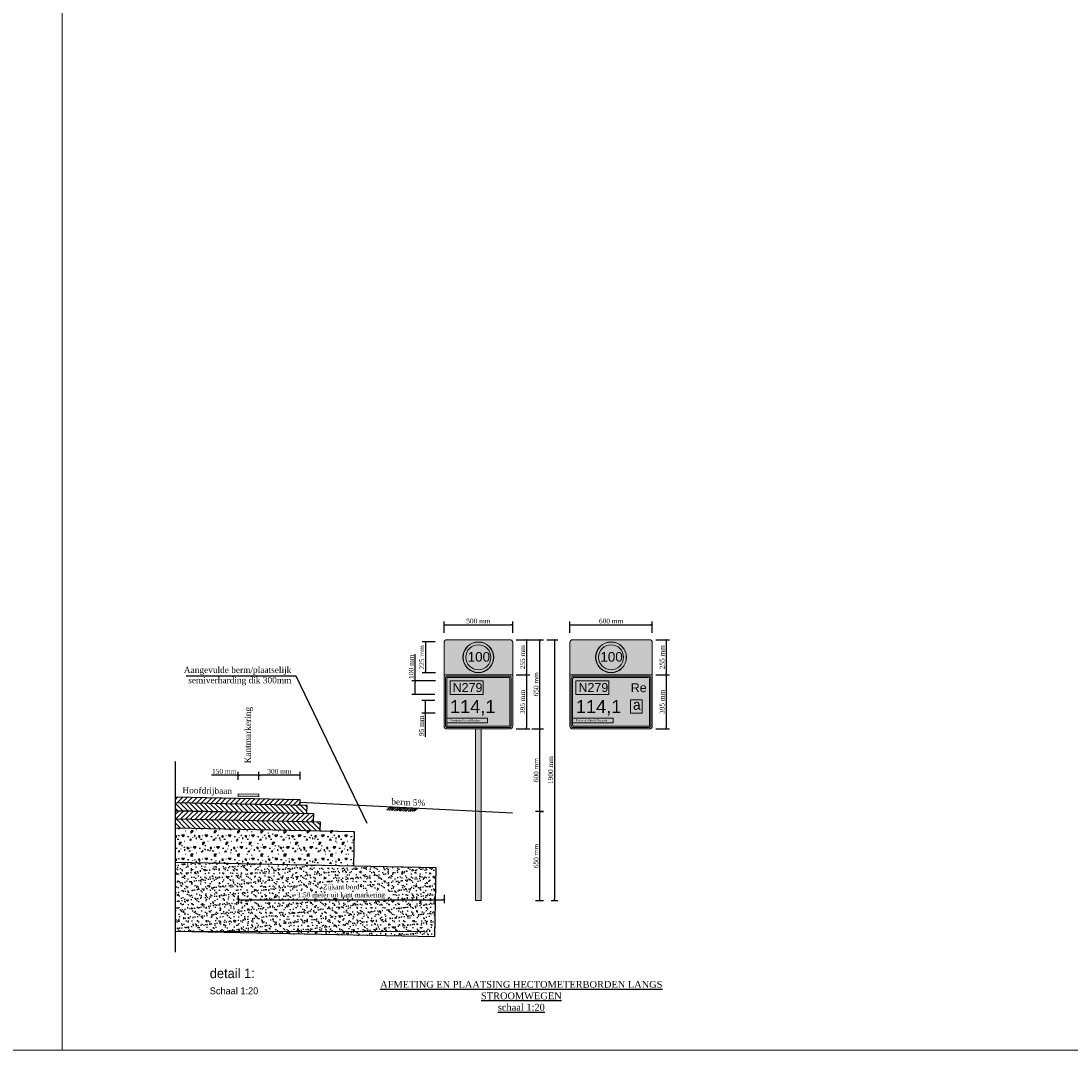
# Model space of a CAD drawing. Header units: metres. Extents: x 0 to 178216, y 0 to 407261.
# Tile 110 of 126: x 167048.96 to 167056.61, y 406184.22 to 406191.72. Entities that reach past the tile are written whole.
import ezdxf

# ---------------------------------------------------------------- set-up
doc = ezdxf.new("R2010")
doc.units = ezdxf.units.M
doc.header["$PDSIZE"] = 1
doc.linetypes.add('ACAD_ISO04W100', pattern=[30, 24, -3, 0, -3])
doc.layers.get('0').update_dxf_attribs({"lineweight": 18})
doc.layers.get('Defpoints').update_dxf_attribs({"lineweight": 18})
for name, color, linetype in [('BORD-GEEL', 50, 'Continuous'), ('BORD-GROEN', 106, 'Continuous'), ('BORD-ROOD', 10, 'Continuous'), ('BORD-WIT', 255, 'Continuous'), ('BORD-ZWART', 250, 'Continuous'), ('L-AR-DETA-PR', 10, 'Continuous'), ('L-MT-DETA-PR', 7, 'Continuous'), ('L-TE-DETA-PR', 7, 'Continuous'), ('L-TK-DETA-AFB-PR', 10, 'ACAD_ISO04W100'), ('L-TK-DETA-CON-PR', 2, 'Continuous')]:
    doc.layers.add(name, color=color, linetype=linetype)
doc.layers.add('X-XX-AL-HULPLIJN-G', color=210, linetype='Continuous', lineweight=18, plot=False)
doc.layers.add('X-XX-AL-T35', color=50, linetype='Continuous', lineweight=18)
doc.layers.add('X-XX-AL-T50', color=130, linetype='Continuous', lineweight=18)
doc.styles.add('FB-M1000-T25', font='LT.TTF', dxfattribs={"height": 2.5})
doc.styles.add('Futurabook1-1000', font='LT.TTF', dxfattribs={"height": 2.5})
doc.styles.add('INFRA-10-GROOT', font='times.ttf', dxfattribs={"height": 0.035})
doc.styles.add('INFRA-10-NORMAAL', font='times.ttf', dxfattribs={"height": 0.025})
doc.styles.add('INFRA_DIM', font='times.ttf')
doc.styles.add('NLCS-ISO', font='NLCS-ISO.ttf')
doc.dimstyles.new('INFRA', dxfattribs={"dimtxt": 0.25, "dimasz": 0.1, "dimexe": 0.2, "dimexo": 0.1, "dimgap": 0.05, "dimtad": 1, "dimzin": 0, "dimdsep": 46, "dimtxsty": 'INFRA_DIM', "dimblk1": 'DOT', "dimblk2": 'DOT', "dimsah": 1, "dimcen": 0, "dimclrd": 256, "dimclre": 256, "dimclrt": 7, "dimaunit": 2, "dimadec": 0, "dimazin": 0, "dimtfac": 1, "dimtdec": 3, "dimtofl": 0, "dimtmove": 0, "dimatfit": 3, "dimldrblk": 'DOT', "dimfxl": 1, "dimtolj": 1, "dimtzin": 0, "dimarcsym": 0})
doc.dimstyles.new('INFRA-10-PIJLEN', dxfattribs={"dimscale": 0.01, "dimtxt": 2.5, "dimasz": 3, "dimexe": 3, "dimexo": 1, "dimgap": 0.5, "dimtad": 1, "dimdec": 0, "dimlfac": 1000, "dimdsep": 46, "dimtxsty": 'INFRA_DIM', "dimcen": 0, "dimclrd": 256, "dimclre": 256, "dimclrt": 7, "dimaunit": 2, "dimadec": 0, "dimazin": 0, "dimtfac": 1, "dimtdec": 3, "dimtofl": 0, "dimtmove": 0, "dimatfit": 3, "dimfxl": 1, "dimtolj": 1, "dimtzin": 0, "dimarcsym": 0})
pattern_1 = [(45, (83709.0783, -88354.965786), (-0.0179605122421, 0.0179605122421), [])]
pattern_2 = [(135, (83709.0783, -88354.965786), (-0.0179605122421, -0.0179605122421), [])]

# ---------------------------------------------------------------- blocks, each defined once
blk = doc.blocks.new('_Dot')
at = {"color": 0, "linetype": 'ByBlock', "lineweight": -2}
blk.add_line((-0.5, 0), (-1, 0), dxfattribs=at)
at = {"color": 0, "linetype": 'ByBlock', "const_width": 0.5}
blk.add_lwpolyline([(-0.25, 0, 1), (0.25, 0, 1)], format="xyb", close=True, dxfattribs=at)
blk = doc.blocks.new('*D65')
at = {"lineweight": -2, "transparency": 16777216}
for p, q in [((167052.0471, 406187.2615), (167052.0471, 406187.3447)), ((167052.0571, 406187.3197), (167052.5371, 406187.3197)), ((167052.5471, 406187.2615), (167052.5471, 406187.3447))]:
    blk.add_line(p, q, dxfattribs=at)
at = {"layer": 'Defpoints', "color": 0, "transparency": 16777216}
for p in [(167052.5471, 406187.3197), (167052.0471, 406187.2365), (167052.5471, 406187.2365)]:
    blk.add_point(p, dxfattribs=at)
at = {"lineweight": -2, "transparency": 16777216, "xscale": 0.01, "yscale": 0.01, "zscale": 0.01, "rotation": 180}
blk.add_blockref('_Dot', (167052.0471, 406187.3197), dxfattribs=at)
at = {"lineweight": -2, "transparency": 16777216, "xscale": 0.01, "yscale": 0.01, "zscale": 0.01}
blk.add_blockref('_Dot', (167052.5471, 406187.3197), dxfattribs=at)
at = {"color": 7, "transparency": 16777216, "insert": (167052.2971, 406187.3475), "char_height": 0.015, "width": 0.200292, "attachment_point": 5, "style": 'INFRA_DIM'}
blk.add_mtext('\\A1;{\\H2.33333x;500 mm}', dxfattribs=at)
blk = doc.blocks.new('*D66')
at = {"lineweight": -2, "transparency": 16777216}
for p, q in [((167051.8364, 406186.9128), (167051.8364, 406187.1074)), ((167051.9842, 406186.9128), (167051.8114, 406186.9128)), ((167051.8364, 406186.8228), (167051.8364, 406186.9028)), ((167051.9807, 406186.8128), (167051.8114, 406186.8128))]:
    blk.add_line(p, q, dxfattribs=at)
at = {"layer": 'Defpoints', "color": 0, "transparency": 16777216}
for p in [(167052.0092, 406186.9128), (167051.8364, 406186.8128), (167052.0057, 406186.8128)]:
    blk.add_point(p, dxfattribs=at)
at = {"lineweight": -2, "transparency": 16777216, "xscale": 0.01, "yscale": 0.01, "zscale": 0.01}
for p, rotation in [((167051.8364, 406186.9128), 90), ((167051.8364, 406186.8128), 270)]:
    blk.add_blockref('_Dot', p, dxfattribs=dict(at, rotation=rotation))
at = {"color": 7, "transparency": 16777216, "insert": (167051.8086, 406187.0151), "char_height": 0.015, "width": 0.417321, "attachment_point": 5, "rotation": 90, "style": 'INFRA_DIM'}
blk.add_mtext('\\A1;{\\H2.33333x;100 mm}', dxfattribs=at)
blk = doc.blocks.new('*D67')
at = {"lineweight": -2, "transparency": 16777216}
for p, q in [((167051.9802, 406186.7688), (167051.8855, 406186.7688)), ((167051.9105, 406186.7588), (167051.9105, 406186.6863)), ((167051.9814, 406186.6763), (167051.8855, 406186.6763)), ((167051.9105, 406186.6763), (167051.9105, 406186.5036))]:
    blk.add_line(p, q, dxfattribs=at)
at = {"layer": 'Defpoints', "color": 0, "transparency": 16777216}
for p in [(167052.0052, 406186.7688), (167051.9105, 406186.6763), (167052.0064, 406186.6763)]:
    blk.add_point(p, dxfattribs=at)
at = {"lineweight": -2, "transparency": 16777216, "xscale": 0.01, "yscale": 0.01, "zscale": 0.01}
for p, rotation in [((167051.9105, 406186.7688), 90), ((167051.9105, 406186.6763), 270)]:
    blk.add_blockref('_Dot', p, dxfattribs=dict(at, rotation=rotation))
at = {"color": 7, "transparency": 16777216, "insert": (167051.8827, 406186.585), "char_height": 0.015, "width": 0.156401, "attachment_point": 5, "rotation": 90, "style": 'INFRA_DIM'}
blk.add_mtext('\\A1;{\\H2.33333x;95 mm}', dxfattribs=at)
blk = doc.blocks.new('*D68')
at = {"lineweight": -2, "transparency": 16777216}
for p, q in [((167051.9831, 406187.1953), (167051.8876, 406187.1953)), ((167051.9126, 406187.1853), (167051.9126, 406186.9803)), ((167051.9842, 406186.9703), (167051.8876, 406186.9703))]:
    blk.add_line(p, q, dxfattribs=at)
at = {"layer": 'Defpoints', "color": 0, "transparency": 16777216}
for p in [(167052.0081, 406187.1953), (167051.9126, 406186.9703), (167052.0092, 406186.9703)]:
    blk.add_point(p, dxfattribs=at)
at = {"lineweight": -2, "transparency": 16777216, "xscale": 0.01, "yscale": 0.01, "zscale": 0.01}
for p, rotation in [((167051.9126, 406187.1953), 90), ((167051.9126, 406186.9703), 270)]:
    blk.add_blockref('_Dot', p, dxfattribs=dict(at, rotation=rotation))
at = {"color": 7, "transparency": 16777216, "insert": (167051.8848, 406187.0828), "char_height": 0.015, "width": 0.216555, "attachment_point": 5, "rotation": 90, "style": 'INFRA_DIM'}
blk.add_mtext('\\A1;{\\H2.33333x;225 mm}', dxfattribs=at)
blk = doc.blocks.new('*D72')
at = {"lineweight": -2, "transparency": 16777216}
for p, q in [((167052.5721, 406186.9563), (167052.6725, 406186.9563)), ((167052.6475, 406186.9463), (167052.6475, 406186.5713)), ((167052.573, 406186.5613), (167052.6725, 406186.5613))]:
    blk.add_line(p, q, dxfattribs=at)
at = {"layer": 'Defpoints', "color": 0, "transparency": 16777216}
for p in [(167052.5471, 406186.9563), (167052.548, 406186.5613), (167052.6475, 406186.5613)]:
    blk.add_point(p, dxfattribs=at)
at = {"lineweight": -2, "transparency": 16777216, "xscale": 0.01, "yscale": 0.01, "zscale": 0.01}
for p, rotation in [((167052.6475, 406186.9563), 90), ((167052.6475, 406186.5613), 270)]:
    blk.add_blockref('_Dot', p, dxfattribs=dict(at, rotation=rotation))
at = {"color": 7, "transparency": 16777216, "insert": (167052.6196, 406186.7588), "char_height": 0.015, "width": 0.233398, "attachment_point": 5, "rotation": 90, "style": 'INFRA_DIM'}
blk.add_mtext('\\A1;{\\H2.33333x;395 mm}', dxfattribs=at)
blk = doc.blocks.new('*D69')
at = {"lineweight": -2, "transparency": 16777216}
for p, q in [((167052.7458, 406185.9713), (167052.7458, 406186.5513)), ((167052.7562, 406186.5613), (167052.7708, 406186.5613)), ((167052.7123, 406185.9613), (167052.7708, 406185.9613))]:
    blk.add_line(p, q, dxfattribs=at)
at = {"layer": 'Defpoints', "color": 0, "transparency": 16777216}
for p in [(167052.7312, 406186.5613), (167052.7458, 406186.5613), (167052.6873, 406185.9613)]:
    blk.add_point(p, dxfattribs=at)
at = {"lineweight": -2, "transparency": 16777216, "xscale": 0.01, "yscale": 0.01, "zscale": 0.01}
for p, rotation in [((167052.7458, 406186.5613), 90), ((167052.7458, 406185.9613), 270)]:
    blk.add_blockref('_Dot', p, dxfattribs=dict(at, rotation=rotation))
at = {"color": 7, "transparency": 16777216, "insert": (167052.718, 406186.2613), "char_height": 0.015, "width": 0.358171, "attachment_point": 5, "rotation": 90, "style": 'INFRA_DIM'}
blk.add_mtext('\\A1;{\\H2.33333x;600 mm}', dxfattribs=at)
blk = doc.blocks.new('*D70')
at = {"lineweight": -2, "transparency": 16777216}
for p, q in [((167052.5721, 406187.2113), (167052.6725, 406187.2113)), ((167052.6475, 406187.2013), (167052.6475, 406186.9663)), ((167052.573, 406186.9563), (167052.6725, 406186.9563))]:
    blk.add_line(p, q, dxfattribs=at)
at = {"layer": 'Defpoints', "color": 0, "transparency": 16777216}
for p in [(167052.5471, 406187.2113), (167052.548, 406186.9563), (167052.6475, 406186.9563)]:
    blk.add_point(p, dxfattribs=at)
at = {"lineweight": -2, "transparency": 16777216, "xscale": 0.01, "yscale": 0.01, "zscale": 0.01}
for p, rotation in [((167052.6475, 406187.2113), 90), ((167052.6475, 406186.9563), 270)]:
    blk.add_blockref('_Dot', p, dxfattribs=dict(at, rotation=rotation))
at = {"color": 7, "transparency": 16777216, "insert": (167052.6197, 406187.0838), "char_height": 0.015, "width": 0.255054, "attachment_point": 5, "rotation": 90, "style": 'INFRA_DIM'}
blk.add_mtext('\\A1;{\\H2.33333x;255 mm}', dxfattribs=at)
blk = doc.blocks.new('*D57')
at = {"lineweight": -2, "transparency": 16777216}
for p, q in [((167052.6473, 406187.2113), (167052.7708, 406187.2113)), ((167052.7458, 406186.5713), (167052.7458, 406187.2013)), ((167052.6877, 406186.5613), (167052.7708, 406186.5613))]:
    blk.add_line(p, q, dxfattribs=at)
at = {"layer": 'Defpoints', "color": 0, "transparency": 16777216}
for p in [(167052.6223, 406187.2113), (167052.7458, 406187.2113), (167052.6627, 406186.5613)]:
    blk.add_point(p, dxfattribs=at)
at = {"lineweight": -2, "transparency": 16777216, "xscale": 0.01, "yscale": 0.01, "zscale": 0.01}
for p, rotation in [((167052.7458, 406187.2113), 90), ((167052.7458, 406186.5613), 270)]:
    blk.add_blockref('_Dot', p, dxfattribs=dict(at, rotation=rotation))
at = {"color": 7, "transparency": 16777216, "insert": (167052.718, 406186.8863), "char_height": 0.015, "width": 0.230992, "attachment_point": 5, "rotation": 90, "style": 'INFRA_DIM'}
blk.add_mtext('\\A1;{\\H2.33333x;650 mm}', dxfattribs=at)
blk = doc.blocks.new('*D58')
at = {"lineweight": -2, "transparency": 16777216}
for p, q in [((167050.5479, 406186.1898), (167050.5479, 406186.2495)), ((167050.6979, 406186.1912), (167050.6979, 406186.2495)), ((167050.5479, 406186.2245), (167050.3533, 406186.2245)), ((167050.6879, 406186.2245), (167050.5579, 406186.2245))]:
    blk.add_line(p, q, dxfattribs=at)
at = {"layer": 'Defpoints', "color": 0, "transparency": 16777216}
for p in [(167050.5479, 406186.2245), (167050.5479, 406186.1648), (167050.6979, 406186.1662)]:
    blk.add_point(p, dxfattribs=at)
at = {"lineweight": -2, "transparency": 16777216, "xscale": 0.01, "yscale": 0.01, "zscale": 0.01, "rotation": 180}
blk.add_blockref('_Dot', (167050.5479, 406186.2245), dxfattribs=at)
at = {"lineweight": -2, "transparency": 16777216, "xscale": 0.01, "yscale": 0.01, "zscale": 0.01}
blk.add_blockref('_Dot', (167050.6979, 406186.2245), dxfattribs=at)
at = {"color": 7, "transparency": 16777216, "insert": (167050.4456, 406186.2523), "char_height": 0.015, "width": 0.276302, "attachment_point": 5, "style": 'INFRA_DIM'}
blk.add_mtext('\\A1;{\\H2.33333x;150 mm}', dxfattribs=at)
blk = doc.blocks.new('*D59')
at = {"lineweight": -2, "transparency": 16777216}
for p, q in [((167050.6979, 406186.1912), (167050.6979, 406186.2495)), ((167050.9979, 406186.194), (167050.9979, 406186.2495)), ((167050.9879, 406186.2245), (167050.7079, 406186.2245))]:
    blk.add_line(p, q, dxfattribs=at)
at = {"layer": 'Defpoints', "color": 0, "transparency": 16777216}
for p in [(167050.6979, 406186.2245), (167050.6979, 406186.1662), (167050.9979, 406186.169)]:
    blk.add_point(p, dxfattribs=at)
at = {"lineweight": -2, "transparency": 16777216, "xscale": 0.01, "yscale": 0.01, "zscale": 0.01, "rotation": 180}
blk.add_blockref('_Dot', (167050.6979, 406186.2245), dxfattribs=at)
at = {"lineweight": -2, "transparency": 16777216, "xscale": 0.01, "yscale": 0.01, "zscale": 0.01}
blk.add_blockref('_Dot', (167050.9979, 406186.2245), dxfattribs=at)
at = {"color": 7, "transparency": 16777216, "insert": (167050.8479, 406186.2523), "char_height": 0.015, "width": 0.213335, "attachment_point": 5, "style": 'INFRA_DIM'}
blk.add_mtext('\\A1;{\\H2.33333x;300 mm}', dxfattribs=at)
blk = doc.blocks.new('*D71')
at = {"lineweight": -2, "transparency": 16777216}
for p, q in [((167050.5479, 406185.3483), (167050.5479, 406185.291)), ((167052.0479, 406185.3528), (167052.0479, 406185.291)), ((167050.5579, 406185.316), (167052.0379, 406185.316))]:
    blk.add_line(p, q, dxfattribs=at)
at = {"layer": 'Defpoints', "color": 0, "transparency": 16777216}
for p in [(167050.5479, 406185.3733), (167052.0479, 406185.3778), (167052.0479, 406185.316)]:
    blk.add_point(p, dxfattribs=at)
at = {"lineweight": -2, "transparency": 16777216, "xscale": 0.01, "yscale": 0.01, "zscale": 0.01, "rotation": 180}
blk.add_blockref('_Dot', (167050.5479, 406185.316), dxfattribs=at)
at = {"lineweight": -2, "transparency": 16777216, "xscale": 0.01, "yscale": 0.01, "zscale": 0.01}
blk.add_blockref('_Dot', (167052.0479, 406185.316), dxfattribs=at)
at = {"color": 7, "transparency": 16777216, "insert": (167051.2979, 406185.3758), "char_height": 0.015, "attachment_point": 5, "style": 'INFRA_DIM'}
blk.add_mtext('\\A1;{\\H2.33333x;Zijkant bord\\P1.50 meter uit kant markering}', dxfattribs=at)
blk = doc.blocks.new('*D60')
at = {"lineweight": -2, "transparency": 16777216}
for p, q in [((167052.7958, 406187.2113), (167052.8764, 406187.2113)), ((167052.8514, 406187.2013), (167052.8514, 406185.3211)), ((167052.8271, 406185.3111), (167052.8764, 406185.3111))]:
    blk.add_line(p, q, dxfattribs=at)
at = {"layer": 'Defpoints', "color": 0, "transparency": 16777216}
for p in [(167052.7708, 406187.2113), (167052.8021, 406185.3111), (167052.8514, 406185.3111)]:
    blk.add_point(p, dxfattribs=at)
at = {"lineweight": -2, "transparency": 16777216, "xscale": 0.01, "yscale": 0.01, "zscale": 0.01}
for p, rotation in [((167052.8514, 406187.2113), 90), ((167052.8514, 406185.3111), 270)]:
    blk.add_blockref('_Dot', p, dxfattribs=dict(at, rotation=rotation))
at = {"color": 7, "transparency": 16777216, "insert": (167052.8235, 406186.2612), "char_height": 0.015, "width": 0.502827, "attachment_point": 5, "rotation": 90, "style": 'INFRA_DIM'}
blk.add_mtext('\\A1;{\\H2.33333x;1900 mm}', dxfattribs=at)
blk = doc.blocks.new('*D61')
at = {"lineweight": -2, "transparency": 16777216}
for p, q in [((167052.9641, 406187.2615), (167052.9641, 406187.3447)), ((167052.9741, 406187.3197), (167053.5541, 406187.3197)), ((167053.5641, 406187.2615), (167053.5641, 406187.3447))]:
    blk.add_line(p, q, dxfattribs=at)
at = {"layer": 'Defpoints', "color": 0, "transparency": 16777216}
for p in [(167053.5641, 406187.3197), (167052.9641, 406187.2365), (167053.5641, 406187.2365)]:
    blk.add_point(p, dxfattribs=at)
at = {"lineweight": -2, "transparency": 16777216, "xscale": 0.01, "yscale": 0.01, "zscale": 0.01, "rotation": 180}
blk.add_blockref('_Dot', (167052.9641, 406187.3197), dxfattribs=at)
at = {"lineweight": -2, "transparency": 16777216, "xscale": 0.01, "yscale": 0.01, "zscale": 0.01}
blk.add_blockref('_Dot', (167053.5641, 406187.3197), dxfattribs=at)
at = {"color": 7, "transparency": 16777216, "insert": (167053.2641, 406187.3475), "char_height": 0.015, "width": 0.19728, "attachment_point": 5, "style": 'INFRA_DIM'}
blk.add_mtext('\\A1;{\\H2.33333x;600 mm}', dxfattribs=at)
blk = doc.blocks.new('*D62')
at = {"lineweight": -2, "transparency": 16777216}
for p, q in [((167053.5891, 406187.2113), (167053.6894, 406187.2113)), ((167053.6644, 406187.2013), (167053.6644, 406186.9663)), ((167053.59, 406186.9563), (167053.6894, 406186.9563))]:
    blk.add_line(p, q, dxfattribs=at)
at = {"layer": 'Defpoints', "color": 0, "transparency": 16777216}
for p in [(167053.5641, 406187.2113), (167053.565, 406186.9563), (167053.6644, 406186.9563)]:
    blk.add_point(p, dxfattribs=at)
at = {"lineweight": -2, "transparency": 16777216, "xscale": 0.01, "yscale": 0.01, "zscale": 0.01}
for p, rotation in [((167053.6644, 406187.2113), 90), ((167053.6644, 406186.9563), 270)]:
    blk.add_blockref('_Dot', p, dxfattribs=dict(at, rotation=rotation))
at = {"color": 7, "transparency": 16777216, "insert": (167053.6366, 406187.0838), "char_height": 0.015, "width": 0.185233, "attachment_point": 5, "rotation": 90, "style": 'INFRA_DIM'}
blk.add_mtext('\\A1;{\\H2.33333x;255 mm}', dxfattribs=at)
blk = doc.blocks.new('*D63')
at = {"lineweight": -2, "transparency": 16777216}
for p, q in [((167053.5891, 406186.9563), (167053.6894, 406186.9563)), ((167053.6644, 406186.9463), (167053.6644, 406186.5713)), ((167053.59, 406186.5613), (167053.6894, 406186.5613))]:
    blk.add_line(p, q, dxfattribs=at)
at = {"layer": 'Defpoints', "color": 0, "transparency": 16777216}
for p in [(167053.5641, 406186.9563), (167053.565, 406186.5613), (167053.6644, 406186.5613)]:
    blk.add_point(p, dxfattribs=at)
at = {"lineweight": -2, "transparency": 16777216, "xscale": 0.01, "yscale": 0.01, "zscale": 0.01}
for p, rotation in [((167053.6644, 406186.9563), 90), ((167053.6644, 406186.5613), 270)]:
    blk.add_blockref('_Dot', p, dxfattribs=dict(at, rotation=rotation))
at = {"color": 7, "transparency": 16777216, "insert": (167053.6366, 406186.7588), "char_height": 0.015, "width": 0.423174, "attachment_point": 5, "rotation": 90, "style": 'INFRA_DIM'}
blk.add_mtext('\\A1;{\\H2.33333x;395 mm}', dxfattribs=at)
blk = doc.blocks.new('*D64')
at = {"lineweight": -2, "transparency": 16777216}
for p, q in [((167052.7458, 406185.3211), (167052.7458, 406185.9488)), ((167052.7562, 406185.9588), (167052.7708, 406185.9588)), ((167052.7123, 406185.3111), (167052.7708, 406185.3111))]:
    blk.add_line(p, q, dxfattribs=at)
at = {"layer": 'Defpoints', "color": 0, "transparency": 16777216}
for p in [(167052.7312, 406185.9588), (167052.7458, 406185.9588), (167052.6873, 406185.3111)]:
    blk.add_point(p, dxfattribs=at)
at = {"lineweight": -2, "transparency": 16777216, "xscale": 0.01, "yscale": 0.01, "zscale": 0.01}
for p, rotation in [((167052.7458, 406185.9588), 90), ((167052.7458, 406185.3111), 270)]:
    blk.add_blockref('_Dot', p, dxfattribs=dict(at, rotation=rotation))
at = {"color": 7, "transparency": 16777216, "insert": (167052.718, 406185.6349), "char_height": 0.015, "width": 0.283653, "attachment_point": 5, "rotation": 90, "style": 'INFRA_DIM'}
blk.add_mtext('\\A1;{\\H2.33333x;650 mm}', dxfattribs=at)
blk = doc.blocks.new('MV')
at = {"layer": 'L-AR-DETA-PR', "ltscale": 0.1}
for p, q in [((0, 0), (-0.0252, -0.0245)), ((0.0141, -0.0003), (-0.0112, -0.0248)), ((0.0281, -0.0006), (0.0029, -0.0251)), ((0.0422, -0.0009), (0.0169, -0.0254)), ((0.0562, -0.0012), (0.031, -0.0257)), ((0.0703, -0.0015), (0.0451, -0.026)), ((0.0546, -0.0262), (0.0499, -0.0213)), ((0.0688, -0.0265), (0.057, -0.0143)), ((0.083, -0.0268), (0.0642, -0.0074)), ((0.0972, -0.0271), (0.0714, -0.0004)), ((0.1134, -0.0293), (0.0867, -0.0018)), ((0.1206, -0.0224), (0.1009, -0.0021)), ((0.1279, -0.0147), (0.1154, -0.0018)), ((0.1406, -0.003), (0.1154, -0.0274)), ((0.1547, -0.0033), (0.1294, -0.0277)), ((0.1687, -0.0035), (0.1435, -0.028)), ((0.1828, -0.0038), (0.1575, -0.0283)), ((0.1969, -0.0041), (0.1716, -0.0286))]:
    blk.add_line(p, q, dxfattribs=at)

msp = doc.modelspace()

# ---------------------------------------------------------------- hatches: boundary and pattern name
h = msp.add_hatch(color=256)
h.dxf.hatch_style = 1
h.paths.add_polyline_path([(167050.5479, 406186.0893), (167050.6979, 406186.0863), (167050.6975, 406186.0663), (167050.5475, 406186.0693)])
at = {"layer": 'BORD-GEEL'}
for points in [[(167052.0906, 406186.9128), (167052.0906, 406186.8128), (167052.3319, 406186.8128), (167052.3319, 406186.9128)], [(167053.0076, 406186.9128), (167053.0076, 406186.8128), (167053.2489, 406186.8128), (167053.2489, 406186.9128)], [(167053.4046, 406186.7733), (167053.4046, 406186.6758), (167053.4917, 406186.6758), (167053.4917, 406186.7733)]]:
    msp.add_hatch(color=256, dxfattribs=at).paths.add_polyline_path(points)
at = {"layer": 'BORD-GROEN'}
h = msp.add_hatch(color=256, dxfattribs=at)
edge = h.paths.add_edge_path()
edge.add_line((167052.5471, 406186.5813), (167052.5471, 406186.9563))
edge.add_line((167052.5471, 406186.9563), (167052.0471, 406186.9563))
edge.add_line((167052.0471, 406186.9563), (167052.0471, 406186.5813))
edge.add_arc((167052.0671, 406186.5813), 0.02, 180, 270)
edge.add_line((167052.0671, 406186.5613), (167052.5271, 406186.5613))
edge.add_arc((167052.5271, 406186.5813), 0.02, 270, 360)
h = msp.add_hatch(color=256, dxfattribs=at)
edge = h.paths.add_edge_path()
edge.add_line((167053.5641, 406186.5813), (167053.5641, 406186.9563))
edge.add_line((167053.5641, 406186.9563), (167052.9641, 406186.9563))
edge.add_line((167052.9641, 406186.9563), (167052.9641, 406186.5813))
edge.add_arc((167052.9841, 406186.5813), 0.02, 180, 270)
edge.add_line((167052.9841, 406186.5613), (167053.5441, 406186.5613))
edge.add_arc((167053.5441, 406186.5813), 0.02, 270, 360)
at = {"layer": 'BORD-ROOD'}
h = msp.add_hatch(color=256, dxfattribs=at)
edge = h.paths.add_edge_path()
edge.add_arc((167052.2971, 406187.0838), 0.111, 0, 360)
edge = h.paths.add_edge_path(flags=17)
edge.add_arc((167052.2971, 406187.0838), 0.091, 0, 360)
h = msp.add_hatch(color=256, dxfattribs=at)
edge = h.paths.add_edge_path()
edge.add_arc((167053.2641, 406187.0838), 0.111, 0, 360)
edge = h.paths.add_edge_path(flags=17)
edge.add_arc((167053.2641, 406187.0838), 0.091, 0, 360)
for points in [[(167052.0671, 406186.6405), (167052.0671, 406186.6055), (167052.3635, 406186.6055), (167052.3635, 406186.6405)], [(167052.9841, 406186.6405), (167052.9841, 406186.6055), (167053.2805, 406186.6055), (167053.2805, 406186.6405)]]:
    msp.add_hatch(color=256, dxfattribs=at).paths.add_polyline_path(points)
at = {"layer": 'BORD-WIT'}
h = msp.add_hatch(color=256, dxfattribs=at)
edge = h.paths.add_edge_path()
edge.add_arc((167052.2971, 406187.0838), 0.1125, 0, 360)
edge = h.paths.add_edge_path(flags=17)
edge.add_arc((167052.2971, 406187.0838), 0.111, 0, 360)
h = msp.add_hatch(color=256, dxfattribs=at)
edge = h.paths.add_edge_path()
edge.add_arc((167052.2971, 406187.0838), 0.091, 0, 360)
h = msp.add_hatch(color=256, dxfattribs=at)
edge = h.paths.add_edge_path()
edge.add_arc((167053.2641, 406187.0838), 0.1125, 0, 360)
edge = h.paths.add_edge_path(flags=17)
edge.add_arc((167053.2641, 406187.0838), 0.111, 0, 360)
h = msp.add_hatch(color=256, dxfattribs=at)
edge = h.paths.add_edge_path()
edge.add_arc((167053.2641, 406187.0838), 0.091, 0, 360)
h = msp.add_hatch(color=256, dxfattribs=at)
edge = h.paths.add_edge_path()
edge.add_arc((167052.0721, 406186.9313), 0.015, 90, 180)
edge.add_line((167052.0571, 406186.9313), (167052.0571, 406186.5863))
edge.add_arc((167052.0721, 406186.5863), 0.015, 180, 270)
edge.add_line((167052.0721, 406186.5713), (167052.5221, 406186.5713))
edge.add_arc((167052.5221, 406186.5863), 0.015, 270, 360)
edge.add_line((167052.5371, 406186.5863), (167052.5371, 406186.9313))
edge.add_arc((167052.5221, 406186.9313), 0.015, 0, 90)
edge.add_line((167052.5221, 406186.9463), (167052.0721, 406186.9463))
edge = h.paths.add_edge_path(flags=16)
edge.add_line((167052.0771, 406186.5813), (167052.5171, 406186.5813))
edge.add_arc((167052.5171, 406186.5913), 0.01, 270, 360)
edge.add_line((167052.5271, 406186.5913), (167052.5271, 406186.9263))
edge.add_arc((167052.5171, 406186.9263), 0.01, 0, 90)
edge.add_line((167052.5171, 406186.9363), (167052.0771, 406186.9363))
edge.add_arc((167052.0771, 406186.9263), 0.01, 90, 180)
edge.add_line((167052.0671, 406186.9263), (167052.0671, 406186.5913))
edge.add_arc((167052.0771, 406186.5913), 0.01, 180, 270)
h = msp.add_hatch(color=256, dxfattribs=at)
edge = h.paths.add_edge_path()
edge.add_arc((167052.9891, 406186.9313), 0.015, 90, 180)
edge.add_line((167052.9741, 406186.9313), (167052.9741, 406186.5863))
edge.add_arc((167052.9891, 406186.5863), 0.015, 180, 270)
edge.add_line((167052.9891, 406186.5713), (167053.5391, 406186.5713))
edge.add_arc((167053.5391, 406186.5863), 0.015, 270, 360)
edge.add_line((167053.5541, 406186.5863), (167053.5541, 406186.9313))
edge.add_arc((167053.5391, 406186.9313), 0.015, 0, 90)
edge.add_line((167053.5391, 406186.9463), (167052.9891, 406186.9463))
edge = h.paths.add_edge_path(flags=16)
edge.add_line((167052.9941, 406186.5813), (167053.5341, 406186.5813))
edge.add_arc((167053.5341, 406186.5913), 0.01, 270, 360)
edge.add_line((167053.5441, 406186.5913), (167053.5441, 406186.9263))
edge.add_arc((167053.5341, 406186.9263), 0.01, 0, 90)
edge.add_line((167053.5341, 406186.9363), (167052.9941, 406186.9363))
edge.add_arc((167052.9941, 406186.9263), 0.01, 90, 180)
edge.add_line((167052.9841, 406186.9263), (167052.9841, 406186.5913))
edge.add_arc((167052.9941, 406186.5913), 0.01, 180, 270)
at = {"layer": 'BORD-ZWART'}
h = msp.add_hatch(color=256, dxfattribs=at)
edge = h.paths.add_edge_path()
edge.add_arc((167052.5271, 406187.1913), 0.02, 0, 90, ccw=False)
edge.add_line((167052.5471, 406187.1913), (167052.5471, 406186.9563))
edge.add_line((167052.5471, 406186.9563), (167052.0471, 406186.9563))
edge.add_line((167052.0471, 406186.9563), (167052.0471, 406187.1913))
edge.add_arc((167052.0671, 406187.1913), 0.02, 90, 180, ccw=False)
edge.add_line((167052.0671, 406187.2113), (167052.5271, 406187.2113))
for color, points in [(256, [(167052.9841, 406187.2113, 0.414214), (167052.9641, 406187.1913), (167052.9641, 406186.9563), (167053.5641, 406186.9563), (167053.5641, 406187.1913, 0.414214), (167053.5441, 406187.2113)]), (252, [(167052.3171, 406185.3111), (167052.2771, 406185.3111), (167052.2771, 406186.5613), (167052.3171, 406186.5613)])]:
    msp.add_hatch(color=color, dxfattribs=at).paths.add_polyline_path(points)
at = {"layer": 'L-AR-DETA-PR'}
h = msp.add_hatch(dxfattribs=at)
h.set_pattern_fill('ANSI31', color=256, scale=0.008, style=0)
h.set_pattern_definition(pattern_1)
h.paths.add_polyline_path([(167050.9971, 406186.0476), (167050.0907, 406186.0658), (167050.0907, 406186.0258), (167050.9963, 406186.0076)])
h = msp.add_hatch(dxfattribs=at)
h.set_pattern_fill('ANSI31', color=256, scale=0.008, angle=90, style=0)
h.set_pattern_definition(pattern_2)
h.paths.add_polyline_path([(167051.0463, 406186.0066), (167050.0907, 406186.0258), (167050.0907, 406185.9657), (167051.0451, 406185.9467)])
h = msp.add_hatch(dxfattribs=at)
h.set_pattern_fill('ANSI31', color=256, scale=0.008, style=0)
h.set_pattern_definition(pattern_1)
h.paths.add_polyline_path([(167051.0951, 406185.9457), (167050.0907, 406185.9657), (167050.0907, 406185.9057), (167051.0939, 406185.8857)])
h = msp.add_hatch(dxfattribs=at)
h.set_pattern_fill('ANSI31', color=256, scale=0.008, angle=90, style=0)
h.set_pattern_definition(pattern_2)
h.paths.add_polyline_path([(167051.1439, 406185.8847), (167050.0907, 406185.9057), (167050.0907, 406185.8407), (167051.1426, 406185.8197)])
h = msp.add_hatch(dxfattribs=at)
h.set_pattern_fill('CONCRE', color=256, scale=0.12, angle=45, style=0, pattern_type=2)
h.set_pattern_definition([(45, (167049.12778, 406185.60624), (1e-17, 0.1697056), [0.015, -0.105]), (135, (167049.12778, 406185.60624), (-0.1697056, 3e-17), [0.015, -0.105]), (180, (167049.138384, 406185.61684), (-0.0848528, -0.0848528), [0.021213, -0.1484924]), (45, (167049.09065, 406185.66457), (1e-17, 0.1697056), [0.015, -0.105]), (90, (167049.10126, 406185.66457), (-0.0848528, 0.0848528), [0.0106066, -0.159099]), (180, (167049.10126, 406185.66457), (-0.0848528, -0.0848528), [0.0106066, -0.159099]), (45, (167049.10126, 406185.7176), (1e-17, 0.1697056), [0.021213, -0.098787]), (90, (167049.10126, 406185.717605), (-0.0848528, 0.0848528), [0.015, -0.1547056]), (180, (167049.11626, 406185.732605), (-0.0848528, -0.0848528), [0.015, -0.1547056]), (135, (167049.1649, 406185.68579), (-0.1697056, 3e-17), [0.015, -0.105]), (90, (167049.1649, 406185.685785), (-0.0848528, 0.0848528), [0.0106066, -0.159099]), (180, (167049.1649, 406185.69639), (-0.0848528, -0.0848528), [0.0106066, -0.159099]), (45, (167049.11717, 406185.63806), (1e-17, 0.1697056), [0.0075, -0.1005]), (45, (167049.1596, 406185.72291), (1e-17, 0.1697056), [0.0075, -0.1005]), (135, (167049.12247, 406185.707), (-0.1697056, 3e-17), [0.0075, -0.1005]), (180, (167049.18081, 406185.669875), (-0.0848528, -0.0848528), [0.0106066, -0.159099]), (180, (167049.08535, 406185.69109), (-0.0848528, -0.0848528), [0.0106066, -0.159099]), (90, (167049.13971, 406185.67385), (-0.0848528, 0.0848528), [0.0106066, -0.159099]), (135, (167049.14634, 406185.64601), (-0.1697056, 3e-17), [0.001875, -0.118125]), (135, (167049.11452, 406185.68579), (-0.1697056, 3e-17), [0.001875, -0.118125]), (135, (167049.13971, 406185.74014), (-0.1697056, 3e-17), [0.001875, -0.118125]), (135, (167049.18611, 406185.69639), (-0.1697056, 3e-17), [0.001875, -0.118125])])
h.paths.add_polyline_path([(167051.3926, 406185.8147), (167050.0907, 406185.8407), (167050.0907, 406185.7406), (167050.0907, 406185.5907), (167051.3876, 406185.5647)])
h.paths.add_polyline_path([(167050.6319, 406185.8299), (167050.0932, 406185.8407), (167050.2166, 406185.8382), (167050.1926, 406185.8386)], flags=17)
h = msp.add_hatch(dxfattribs=at)
h.set_pattern_fill('AR-SAND', color=256, scale=0.001, style=0)
h.set_pattern_definition([(37.5, (83705.582797, -88354.989778), (-0.001600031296, 0.048941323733), [0, -0.038608, 0, -0.04318, 0, -0.041275]), (7.5, (83705.5828, -88354.98978), (0.044952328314, 0.071682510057), [0, -0.020828, 0, -0.034798, 0, -0.013335]), (327.5, (83705.551555, -88354.989778), (0.079099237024, 0.000143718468), [0, -0.0127, 0, -0.04572, 0, -0.05969]), (317.5, (83705.551555, -88354.98978), (0.076355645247, 0.022292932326), [0, -0.00635, 0, -0.029972, 0, -0.03429])])
h.paths.add_polyline_path([(167051.9773, 406185.0465), (167051.9874, 406185.5527), (167050.0907, 406185.5907), (167050.0907, 406185.0842)])
h.paths.add_polyline_path([(167050.9837, 406185.3226), (167051.6069, 406185.3226), (167051.6069, 406185.4399), (167050.9837, 406185.4399)], flags=24)

# ---------------------------------------------------------------- linework, layer by layer
for p, q in [((167052.5471, 406187.2113), (167052.5471, 406187.2113)), ((167053.5641, 406187.2113), (167053.5641, 406187.2113)), ((167052.5471, 406186.9563), (167052.0471, 406186.9563))]:
    msp.add_line(p, q)
msp.add_lwpolyline([(167052.5271, 406187.2113, -0.414214), (167052.5471, 406187.1913), (167052.5471, 406187.1913), (167052.5471, 406186.9563), (167052.5471, 406186.9563), (167052.0471, 406186.9563), (167052.0471, 406186.9563), (167052.0471, 406187.1913), (167052.0471, 406187.1913, -0.414214), (167052.0671, 406187.2113)], format="xyb")
at = {"flags": 128}
for points in [[(167052.5271, 406187.2113), (167052.0671, 406187.2113)], [(167053.5441, 406187.2113), (167052.9841, 406187.2113)], [(167052.0906, 406186.9128), (167052.0906, 406186.8128)], [(167053.0076, 406186.9128), (167053.0076, 406186.8128)], [(167052.3171, 406185.3111), (167052.2771, 406185.3111), (167052.2771, 406186.5613), (167052.3171, 406186.5613), (167052.3171, 406185.3111)]]:
    msp.add_lwpolyline(points, dxfattribs=at)
for points in [[(167053.5441, 406187.2113, -0.414214), (167053.5641, 406187.1913), (167053.5641, 406187.1913), (167053.5641, 406186.9563), (167053.5641, 406186.9563), (167052.9641, 406186.9563), (167052.9641, 406186.9563), (167052.9641, 406187.1913), (167052.9641, 406187.1913, -0.414214), (167052.9841, 406187.2113)], [(167052.5471, 406186.5813), (167052.5471, 406186.9563), (167052.0471, 406186.9563), (167052.0471, 406186.5813), (167052.0471, 406186.5813, 0.414214), (167052.0671, 406186.5613), (167052.0671, 406186.5613), (167052.5271, 406186.5613), (167052.5271, 406186.5613, 0.414214), (167052.5471, 406186.5813)], [(167052.0721, 406186.9463, 0.414214), (167052.0571, 406186.9313), (167052.0571, 406186.9313), (167052.0571, 406186.5863), (167052.0571, 406186.5863, 0.414214), (167052.0721, 406186.5713), (167052.0721, 406186.5713), (167052.5221, 406186.5713), (167052.5221, 406186.5713, 0.414214), (167052.5371, 406186.5863), (167052.5371, 406186.5863), (167052.5371, 406186.9313), (167052.5371, 406186.9313, 0.414214), (167052.5221, 406186.9463), (167052.5221, 406186.9463), (167052.0721, 406186.9463)], [(167052.0771, 406186.5813), (167052.5171, 406186.5813), (167052.5171, 406186.5813, 0.414214), (167052.5271, 406186.5913), (167052.5271, 406186.5913), (167052.5271, 406186.9263), (167052.5271, 406186.9263, 0.414214), (167052.5171, 406186.9363), (167052.5171, 406186.9363), (167052.0771, 406186.9363), (167052.0771, 406186.9363, 0.414214), (167052.0671, 406186.9263), (167052.0671, 406186.9263), (167052.0671, 406186.5913), (167052.0671, 406186.5913, 0.414214), (167052.0771, 406186.5813)], [(167053.5641, 406186.5813), (167053.5641, 406186.9563), (167052.9641, 406186.9563), (167052.9641, 406186.5813), (167052.9641, 406186.5813, 0.414214), (167052.9841, 406186.5613), (167052.9841, 406186.5613), (167053.5441, 406186.5613), (167053.5441, 406186.5613, 0.414214), (167053.5641, 406186.5813)], [(167052.9891, 406186.9463, 0.414214), (167052.9741, 406186.9313), (167052.9741, 406186.9313), (167052.9741, 406186.5863), (167052.9741, 406186.5863, 0.414214), (167052.9891, 406186.5713), (167052.9891, 406186.5713), (167053.5391, 406186.5713), (167053.5391, 406186.5713, 0.414214), (167053.5541, 406186.5863), (167053.5541, 406186.5863), (167053.5541, 406186.9313), (167053.5541, 406186.9313, 0.414214), (167053.5391, 406186.9463), (167053.5391, 406186.9463), (167052.9891, 406186.9463)], [(167052.9941, 406186.5813), (167053.5341, 406186.5813), (167053.5341, 406186.5813, 0.414214), (167053.5441, 406186.5913), (167053.5441, 406186.5913), (167053.5441, 406186.9263), (167053.5441, 406186.9263, 0.414214), (167053.5341, 406186.9363), (167053.5341, 406186.9363), (167052.9941, 406186.9363), (167052.9941, 406186.9363, 0.414214), (167052.9841, 406186.9263), (167052.9841, 406186.9263), (167052.9841, 406186.5913), (167052.9841, 406186.5913, 0.414214), (167052.9941, 406186.5813)]]:
    msp.add_lwpolyline(points, format="xyb", dxfattribs=at)
for points in [[(167052.0906, 406186.9128), (167052.0906, 406186.8128), (167052.3319, 406186.8128), (167052.3319, 406186.9128)], [(167053.0076, 406186.9128), (167053.0076, 406186.8128), (167053.2489, 406186.8128), (167053.2489, 406186.9128)], [(167053.4046, 406186.7733), (167053.4046, 406186.6758), (167053.4917, 406186.6758), (167053.4917, 406186.7733)], [(167052.0671, 406186.6405), (167052.0671, 406186.6055), (167052.3635, 406186.6055), (167052.3635, 406186.6405)], [(167052.9841, 406186.6405), (167052.9841, 406186.6055), (167053.2805, 406186.6055), (167053.2805, 406186.6405)], [(167050.5479, 406186.0893), (167050.6979, 406186.0863), (167050.6975, 406186.0663), (167050.5475, 406186.0693)]]:
    msp.add_lwpolyline(points, close=True, dxfattribs=at)
for centre, radius in [((167052.2971, 406187.0838), 0.1125), ((167052.2971, 406187.0838), 0.111), ((167052.2971, 406187.0838), 0.091), ((167053.2641, 406187.0838), 0.1125), ((167053.2641, 406187.0838), 0.111), ((167053.2641, 406187.0838), 0.091)]:
    msp.add_circle(centre, radius)
at = {"layer": 'L-TK-DETA-AFB-PR', "ltscale": 0.5, "flags": 128}
for points in [[(167050.0907, 406184.9338), (167050.0907, 406186.3239)], [(167050.0903, 406184.9338), (167050.0903, 406186.3034)]]:
    msp.add_lwpolyline(points, dxfattribs=at)
at = {"layer": 'L-TK-DETA-CON-PR', "flags": 128}
for points in [[(167050.0903, 406186.0658), (167050.9971, 406186.0476)], [(167050.0903, 406186.0258), (167051.0463, 406186.0066)], [(167050.0907, 406186.0658), (167050.9971, 406186.0476)], [(167050.0907, 406186.0258), (167051.0463, 406186.0066)], [(167050.9971, 406186.0476), (167050.9963, 406186.0076)], [(167050.9971, 406186.0476), (167050.9963, 406186.0076)], [(167052.5458, 406185.9479), (167050.9971, 406186.0253)], [(167051.0463, 406186.0066), (167051.0451, 406185.9467)], [(167051.0463, 406186.0066), (167051.0451, 406185.9467)], [(167050.0903, 406185.9658), (167051.0951, 406185.9457)], [(167050.0907, 406185.9657), (167051.0951, 406185.9457)], [(167051.0951, 406185.9457), (167051.0939, 406185.8857)], [(167051.0951, 406185.9457), (167051.0939, 406185.8857)], [(167050.0903, 406185.9057), (167051.1439, 406185.8847)], [(167050.0907, 406185.9057), (167051.1439, 406185.8847)], [(167051.1439, 406185.8847), (167051.1426, 406185.8197)], [(167051.1439, 406185.8847), (167051.1426, 406185.8197)], [(167050.0903, 406185.8407), (167051.3926, 406185.8147)], [(167050.0907, 406185.8407), (167051.3926, 406185.8147)], [(167051.1426, 406185.8197), (167051.3926, 406185.8147), (167051.3876, 406185.5647)], [(167050.0903, 406185.5907), (167051.9874, 406185.5527)], [(167051.9874, 406185.5527), (167051.9773, 406185.0465), (167050.0903, 406185.0842)]]:
    msp.add_lwpolyline(points, dxfattribs=at)
at = {"layer": 'X-XX-AL-HULPLIJN-G', "flags": 128}
for points in [[(167034.2649, 406194.2213), (167034.2649, 406184.2213), (167049.2649, 406184.2213), (167049.2649, 406194.2213)], [(167049.2649, 406194.2213), (167049.2649, 406184.2213), (167064.2649, 406184.2213), (167064.2649, 406194.2213)]]:
    msp.add_lwpolyline(points, close=True, dxfattribs=at)
msp.add_lwpolyline([(167050.0903, 406185.0842), (167051.9072, 406185.0842)], dxfattribs=at)

# ---------------------------------------------------------------- block references
at = {"rotation": 358.3428361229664}
msp.add_blockref('MV', (167051.6561, 406185.9923), dxfattribs=at)

# ---------------------------------------------------------------- texts
at = {"char_height": 0.045, "attachment_point": 1, "style": 'NLCS-ISO'}
for s, insert, rotation in [('{\\fTimes New Roman|b0|i0|c0|p18;Kantmarkering}', (167050.5951, 406186.3102), 90), ('{\\fTimes New Roman|b0|i0|c0|p18;Hoofdrijbaan}', (167050.1414, 406186.1387), 358.85424), ('{\\fTimes New Roman|b0|i0|c0|p18;berm 5%}', (167051.6642, 406186.0547), 357.6106)]:
    msp.add_mtext_dynamic_manual_height_columns(s, width=1.945695, gutter_width=17.5, heights=[0], dxfattribs=dict(at, insert=insert, rotation=rotation))
at = {"layer": 'BORD-WIT', "attachment_point": 1, "style": 'NLCS-ISO'}
for s, insert, char_height in [('{\\fArial|b0|i0|c0|p34;Re}', (167053.4074, 406186.8945), 0.065), ('{\\fArial|b0|i0|c0|p34;114,1}', (167052.0901, 406186.7718), 0.095), ('{\\fArial|b0|i0|c0|p34;114,1}', (167053.0071, 406186.7718), 0.095), ('{\\fArial|b0|i0|c0|p34;Provincie Noord-Brabant}', (167052.0902, 406186.6311), 0.015), ('{\\fArial|b0|i0|c0|p34;Provincie Noord-Brabant}', (167053.0072, 406186.6311), 0.015)]:
    msp.add_mtext_dynamic_manual_height_columns(s, width=1.945695, gutter_width=17.5, heights=[0], dxfattribs=dict(at, insert=insert, char_height=char_height))
at = {"layer": 'BORD-ZWART', "attachment_point": 1, "style": 'NLCS-ISO'}
for s, insert, char_height in [('{\\fArial|b0|i0|c0|p34;100}', (167052.2191, 406187.122), 0.07), ('{\\fArial|b0|i0|c0|p34;100}', (167053.1861, 406187.122), 0.07), ('{\\fArial|b0|i0|c0|p34;N279}', (167052.1097, 406186.896), 0.065), ('{\\fArial|b0|i0|c0|p34;N279}', (167053.0267, 406186.896), 0.065), ('{\\fTunga|b0|i0|c0|p34;a}', (167053.4237, 406186.776), 0.075)]:
    msp.add_mtext_dynamic_manual_height_columns(s, width=1.945695, gutter_width=17.5, heights=[0], dxfattribs=dict(at, insert=insert, char_height=char_height))
at = {"layer": 'L-TE-DETA-PR', "insert": (167050.9346, 406186.9469), "char_height": 0.045, "attachment_point": 6, "style": 'INFRA-10-NORMAAL'}
msp.add_mtext('Aangevulde berm/plaatselijk\\Psemiverharding dik 300mm', dxfattribs=at)
at = {"layer": 'L-TE-DETA-PR', "insert": (167052.6101, 406184.7245), "char_height": 0.05, "width": 3.357244, "attachment_point": 2, "style": 'INFRA-10-GROOT'}
msp.add_mtext('{\\LAFMETING EN PLAATSING HECTOMETERBORDEN LANGS \\PSTROOMWEGEN\\Pschaal 1:20} ', dxfattribs=at)
at = {"layer": 'X-XX-AL-T35', "insert": (167050.3403, 406184.6776), "char_height": 0.05, "attachment_point": 1, "style": 'FB-M1000-T25'}
msp.add_mtext_dynamic_manual_height_columns('Schaal 1:20', width=5.387368, gutter_width=1.75, heights=[0], dxfattribs=at)
at = {"layer": 'X-XX-AL-T50', "insert": (167050.3403, 406184.8152), "char_height": 0.07, "attachment_point": 1, "style": 'Futurabook1-1000'}
msp.add_mtext_dynamic_manual_height_columns('detail 1: ', width=8.139484, gutter_width=2.5, heights=[0], dxfattribs=at)

# ---------------------------------------------------------------- dimensions: what is measured, and where the dimension line sits
for base, p1, p2, text, picture, middle in [((167052.5471, 406187.3197), (167052.0471, 406187.2365), (167052.5471, 406187.2365), '{\\H2.33333x;500 mm}', '*D65', (167052.2971, 406187.3475)), ((167053.5641, 406187.3197), (167052.9641, 406187.2365), (167053.5641, 406187.2365), '{\\H2.33333x;600 mm}', '*D61', (167053.2641, 406187.3475))]:
    dim = msp.add_linear_dim(base=base, p1=p1, p2=p2, text=text, dimstyle='INFRA', override={"dimtxt": 0.015, "dimasz": 0.01, "dimexe": 0.025, "dimexo": 0.025, "dimgap": 0.01})
    dim.commit()
    dim.dimension.update_dxf_attribs({"geometry": picture, "text_midpoint": middle})
for base, p1, p2, text, picture, middle in [((167051.8364, 406186.8128), (167052.0092, 406186.9128), (167052.0057, 406186.8128), '{\\H2.33333x;100 mm}', '*D66', (167051.8364, 406187.0151)), ((167051.9105, 406186.6763), (167052.0052, 406186.7688), (167052.0064, 406186.6763), '{\\H2.33333x;95 mm}', '*D67', (167051.9105, 406186.585))]:
    dim = msp.add_linear_dim(base=base, p1=p1, p2=p2, angle=90, text=text, dimstyle='INFRA', override={"dimtxt": 0.015, "dimasz": 0.01, "dimexe": 0.025, "dimexo": 0.025, "dimgap": 0.01})
    dim.commit()
    dim.dimension.update_dxf_attribs({"geometry": picture, "text_midpoint": middle, "dimtype": 160})
for base, p1, p2, text, picture, middle in [((167051.9126, 406186.9703), (167052.0081, 406187.1953), (167052.0092, 406186.9703), '{\\H2.33333x;225 mm}', '*D68', (167051.8848, 406187.0828)), ((167052.6475, 406186.9563), (167052.5471, 406187.2113), (167052.548, 406186.9563), '{\\H2.33333x;255 mm}', '*D70', (167052.6197, 406187.0838)), ((167052.7458, 406187.2113), (167052.6627, 406186.5613), (167052.6223, 406187.2113), '{\\H2.33333x;650 mm}', '*D57', (167052.718, 406186.8863)), ((167052.8514, 406185.3111), (167052.7708, 406187.2113), (167052.8021, 406185.3111), '{\\H2.33333x;1900 mm}', '*D60', (167052.8235, 406186.2612)), ((167053.6644, 406186.9563), (167053.5641, 406187.2113), (167053.565, 406186.9563), '{\\H2.33333x;255 mm}', '*D62', (167053.6366, 406187.0838)), ((167052.6475, 406186.5613), (167052.5471, 406186.9563), (167052.548, 406186.5613), '{\\H2.33333x;395 mm}', '*D72', (167052.6196, 406186.7588)), ((167053.6644, 406186.5613), (167053.5641, 406186.9563), (167053.565, 406186.5613), '{\\H2.33333x;395 mm}', '*D63', (167053.6366, 406186.7588)), ((167052.7458, 406186.5613), (167052.6873, 406185.9613), (167052.7312, 406186.5613), '{\\H2.33333x;600 mm}', '*D69', (167052.718, 406186.2613)), ((167052.7458, 406185.9588), (167052.6873, 406185.3111), (167052.7312, 406185.9588), '{\\H2.33333x;650 mm}', '*D64', (167052.718, 406185.6349))]:
    dim = msp.add_linear_dim(base=base, p1=p1, p2=p2, angle=90, text=text, dimstyle='INFRA', override={"dimtxt": 0.015, "dimasz": 0.01, "dimexe": 0.025, "dimexo": 0.025, "dimgap": 0.01})
    dim.commit()
    dim.dimension.update_dxf_attribs({"geometry": picture, "text_midpoint": middle})
for base, p1, p2, text, picture, middle in [((167050.5479, 406186.2245), (167050.6979, 406186.1662), (167050.5479, 406186.1648), '{\\H2.33333x;150 mm}', '*D58', (167050.4456, 406186.2245)), ((167050.6979, 406186.2245), (167050.9979, 406186.169), (167050.6979, 406186.1662), '{\\H2.33333x;300 mm}', '*D59', (167050.8479, 406186.2245)), ((167052.0479, 406185.316), (167050.5479, 406185.3733), (167052.0479, 406185.3778), '{\\H2.33333x;Zijkant bord\\P1.50 meter uit kant markering}', '*D71', (167051.2979, 406185.316))]:
    dim = msp.add_linear_dim(base=base, p1=p1, p2=p2, text=text, dimstyle='INFRA', override={"dimtxt": 0.015, "dimasz": 0.01, "dimexe": 0.025, "dimexo": 0.025, "dimgap": 0.01})
    dim.commit()
    dim.dimension.update_dxf_attribs({"geometry": picture, "text_midpoint": middle, "dimtype": 160})

# ---------------------------------------------------------------- leaders
at = {"layer": 'L-MT-DETA-PR', "annotation_type": 0, "has_hookline": 1, "hookline_direction": 1, "text_width": 0.7656}
msp.add_leader([(167051.4877, 406185.8728), (167050.9689, 406186.9461), (167050.9389, 406186.9461)], dimstyle='INFRA-10-PIJLEN', dxfattribs=at)

doc.saveas('drawing.dxf')
